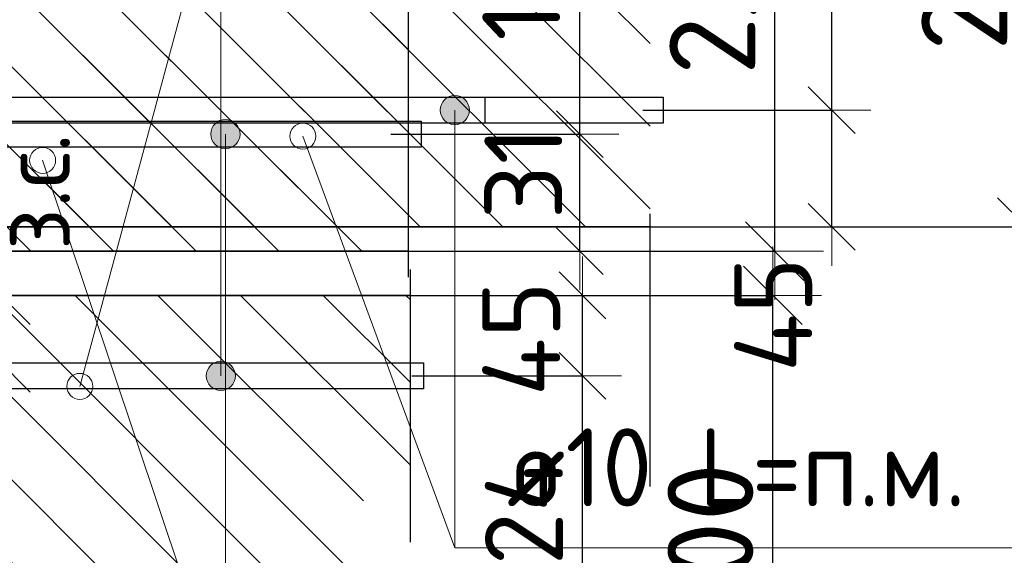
# Model space of a CAD drawing. Header units: metres. Extents: x -38 to 97, y -15 to 21.
# Tile 76 of 229: x 72.477 to 72.856, y 3.292 to 3.498. Entities that reach past the tile are written whole.
import ezdxf

# ---------------------------------------------------------------- set-up
doc = ezdxf.new("R2010")
doc.units = ezdxf.units.M
doc.header["$PDMODE"] = 65
doc.linetypes.add('______4', pattern=[0.135, 0.105, -0.03])
for name, color, linetype, lineweight in [('XR$3$Арм. стержнями нижней зоны', 180, 'Continuous', 35), ('XR$3$Арм.стержн. Арматура края', 96, 'Continuous', 35), ('XR$3$Размерная линия (1)', 7, 'Continuous', 13), ('XR$3$Размерная линия_ общее', 7, 'Continuous', 13), ('XR$4$Арм. стержнями верхней зоны', 180, 'Continuous', 35), ('XR$4$Арм.стержн. Арматура края', 96, 'Continuous', 35), ('XR$4$ВК__отв в полу 1-2 эт', 220, 'Continuous', 25), ('XR$4$Размерная линия (1)', 7, 'Continuous', 13), ('XR$4$Размерная линия_ общее', 7, 'Continuous', 13), ('XR$6$Арм. стержнями нижней зоны', 180, 'Continuous', 35), ('XR$6$Арм.стержн. Арматура края', 96, 'Continuous', 35), ('XR$6$Размерная линия (1)', 7, 'Continuous', 13), ('XR$6$Размерная линия_ общее', 7, 'Continuous', 13)]:
    doc.layers.add(name, color=color, linetype=linetype, lineweight=lineweight)
doc.styles.add('ISOCPEUR', font='txt')
doc.dimstyles.new('DIMSTYLE_11', dxfattribs={"dimtxt": 0.033, "dimasz": 0.0375, "dimexe": 0, "dimexo": 0, "dimgap": 0.0165, "dimtad": 2, "dimdec": 0, "dimlfac": 1000, "dimrnd": 1, "dimzin": 12, "dimdsep": 46, "dimtxsty": 'ISOCPEUR', "dimblk1": 'ALL_ML_STRICH', "dimblk2": 'ALL_ML_STRICH', "dimsah": 1, "dimcen": 0, "dimclrd": 7, "dimclre": 256, "dimclrt": 7, "dimadec": 0, "dimazin": 0, "dimtfac": 1, "dimtdec": 0, "dimtix": 1, "dimtmove": 2, "dimatfit": 3, "dimfxl": 0, "dimtvp": 1.2, "dimtzin": 0, "dimlwd": 0, "dimlwe": -3, "dimarcsym": 0})
doc.dimstyles.new('DIMSTYLE_12', dxfattribs={"dimtxt": 0.03, "dimasz": 0.03, "dimexe": 0, "dimexo": 0, "dimgap": 0.015, "dimtad": 2, "dimdec": 0, "dimlfac": 1000, "dimrnd": 1, "dimzin": 12, "dimdsep": 46, "dimtxsty": 'ISOCPEUR', "dimblk1": 'ALL_ML_STRICH', "dimblk2": 'ALL_ML_STRICH', "dimsah": 1, "dimcen": 0, "dimclrd": 7, "dimclre": 256, "dimclrt": 7, "dimadec": 0, "dimazin": 0, "dimtfac": 1, "dimtdec": 0, "dimtix": 1, "dimtmove": 2, "dimatfit": 3, "dimfxl": 0, "dimtzin": 0, "dimlwd": 0, "dimlwe": -3, "dimarcsym": 0})
doc.dimstyles.new('DIMSTYLE_14', dxfattribs={"dimtxt": 0.03, "dimasz": 0.03, "dimexe": 0, "dimexo": 0, "dimgap": 0.015, "dimtad": 2, "dimdec": 0, "dimlfac": 1000, "dimrnd": 1, "dimzin": 12, "dimdsep": 46, "dimtxsty": 'ISOCPEUR', "dimblk1": 'ALL_ML_STRICH', "dimblk2": 'ALL_ML_STRICH', "dimsah": 1, "dimcen": 0, "dimclrd": 7, "dimclre": 256, "dimclrt": 7, "dimadec": 0, "dimazin": 0, "dimtfac": 1, "dimtdec": 0, "dimtix": 1, "dimtmove": 2, "dimatfit": 3, "dimfxl": 0, "dimtvp": 1.2, "dimtzin": 0, "dimlwd": 0, "dimlwe": -3, "dimarcsym": 0})
doc.dimstyles.new('DIMSTYLE_8', dxfattribs={"dimtxt": 0.033, "dimasz": 0.0375, "dimexe": 0, "dimexo": 0, "dimgap": 0.0165, "dimtad": 2, "dimdec": 0, "dimlfac": 1000, "dimrnd": 1, "dimzin": 12, "dimdsep": 46, "dimtxsty": 'ISOCPEUR', "dimblk1": 'ALL_ML_STRICH', "dimblk2": 'ALL_ML_STRICH', "dimsah": 1, "dimcen": 0, "dimclrd": 7, "dimclre": 256, "dimclrt": 7, "dimadec": 0, "dimazin": 0, "dimtfac": 1, "dimtdec": 0, "dimtix": 1, "dimtmove": 2, "dimatfit": 3, "dimfxl": 0, "dimtzin": 0, "dimlwd": 0, "dimlwe": -3, "dimarcsym": 0})
pattern_1 = [(135, (0, 0), (-0.031819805, -0.031819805), [0.4, -0.05, 0, -0.05]), (135, (-0.01591, -0.01591), (-0.031819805, -0.031819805), [0.8, -0.1, 0.1, -0.1])]

# ---------------------------------------------------------------- blocks, each defined once
blk = doc.blocks.new('ALL_ML_STRICH')
at = {"color": 0, "linetype": 'ByBlock', "lineweight": -2}
for p, q in [((0, -0.5), (0, 0.5)), ((-0.3, -0.3), (0.3, 0.3)), ((-1, 0), (0.5, 0))]:
    blk.add_line(p, q, dxfattribs=at)
blk = doc.blocks.new('*D95')
at = {"layer": 'DEFPOINTS', "color": 7, "linetype": 'Continuous', "lineweight": 13, "transparency": 33554687}
for p in [(72.69287, 3.61831), (72.69287, 3.41831), (72.86441, 3.41831)]:
    blk.add_point(p, dxfattribs=at)
at = {"layer": 'XR$3$Размерная линия_ общее', "color": 253, "linetype": 'Continuous', "lineweight": -2, "true_color": 0xa0a0a0, "transparency": 33554687}
for p, q in [((72.71287, 3.61831), (72.86441, 3.61831)), ((72.71287, 3.41831), (72.86441, 3.41831))]:
    blk.add_line(p, q, dxfattribs=at)
at = {"layer": 'XR$3$Размерная линия_ общее', "color": 7, "linetype": 'Continuous', "lineweight": -2, "transparency": 33554687}
blk.add_line((72.86441, 3.41831), (72.86441, 3.61831), dxfattribs=at)
at = {"layer": 'XR$3$Размерная линия_ общее', "color": 7, "linetype": 'Continuous', "lineweight": 13, "transparency": 33554687, "xscale": 0.0375, "yscale": 0.0375, "zscale": 0.0375}
for p, rotation in [((72.86441, 3.61831), 90), ((72.86441, 3.41831), 270)]:
    blk.add_blockref('ALL_ML_STRICH', p, dxfattribs=dict(at, rotation=rotation))
at = {"layer": 'XR$3$Размерная линия_ общее', "color": 7, "linetype": 'Continuous', "lineweight": 13, "transparency": 33554687, "insert": (72.84041, 3.51996), "char_height": 0.033, "width": 0.099, "attachment_point": 5, "rotation": 90, "style": 'ISOCPEUR'}
blk.add_mtext('\\A1;{200}', dxfattribs=at)
blk = doc.blocks.new('*D213')
at = {"layer": 'DEFPOINTS', "color": 7, "linetype": 'Continuous', "lineweight": 13, "transparency": 33554687}
for p in [(72.69675, 3.46331), (72.7096, 3.41831), (72.78941, 3.41831)]:
    blk.add_point(p, dxfattribs=at)
at = {"layer": 'XR$3$Размерная линия (1)', "color": 9, "linetype": 'Continuous', "lineweight": -2, "true_color": 0xc7c7c7, "transparency": 33554687}
for p, q in [((72.71675, 3.46331), (72.78941, 3.46331)), ((72.7296, 3.41831), (72.78941, 3.41831))]:
    blk.add_line(p, q, dxfattribs=at)
at = {"layer": 'XR$3$Размерная линия (1)', "color": 7, "linetype": 'Continuous', "lineweight": -2, "transparency": 33554687}
blk.add_line((72.78941, 3.41831), (72.78941, 3.46331), dxfattribs=at)
at = {"layer": 'XR$3$Размерная линия (1)', "color": 7, "linetype": 'Continuous', "lineweight": 13, "transparency": 33554687, "xscale": 0.03, "yscale": 0.03, "zscale": 0.03}
for p, rotation in [((72.78941, 3.46331), 90), ((72.78941, 3.41831), 270)]:
    blk.add_blockref('ALL_ML_STRICH', p, dxfattribs=dict(at, rotation=rotation))
at = {"layer": 'XR$3$Размерная линия (1)', "color": 7, "linetype": 'Continuous', "lineweight": 13, "transparency": 33554687, "insert": (72.76691, 3.38455), "char_height": 0.03, "width": 0.06, "attachment_point": 5, "rotation": 90, "style": 'ISOCPEUR'}
blk.add_mtext('\\A1;{45}', dxfattribs=at)
blk = doc.blocks.new('*D214')
at = {"layer": 'DEFPOINTS', "color": 7, "linetype": 'Continuous', "lineweight": 13, "transparency": 33554687}
for p in [(72.70378, 3.58731), (72.69675, 3.46331), (72.78941, 3.46331)]:
    blk.add_point(p, dxfattribs=at)
at = {"layer": 'XR$3$Размерная линия (1)', "color": 9, "linetype": 'Continuous', "lineweight": -2, "true_color": 0xc7c7c7, "transparency": 33554687}
for p, q in [((72.72378, 3.58731), (72.78941, 3.58731)), ((72.71675, 3.46331), (72.78941, 3.46331))]:
    blk.add_line(p, q, dxfattribs=at)
at = {"layer": 'XR$3$Размерная линия (1)', "color": 7, "linetype": 'Continuous', "lineweight": -2, "transparency": 33554687}
blk.add_line((72.78941, 3.46331), (72.78941, 3.58731), dxfattribs=at)
at = {"layer": 'XR$3$Размерная линия (1)', "color": 7, "linetype": 'Continuous', "lineweight": 13, "transparency": 33554687, "xscale": 0.03, "yscale": 0.03, "zscale": 0.03}
for p, rotation in [((72.78941, 3.58731), 90), ((72.78941, 3.46331), 270)]:
    blk.add_blockref('ALL_ML_STRICH', p, dxfattribs=dict(at, rotation=rotation))
at = {"layer": 'XR$3$Размерная линия (1)', "color": 7, "linetype": 'Continuous', "lineweight": 13, "transparency": 33554687, "insert": (72.76691, 3.52831), "char_height": 0.03, "width": 0.09, "attachment_point": 5, "rotation": 90, "style": 'ISOCPEUR'}
blk.add_mtext('\\A1;{124}', dxfattribs=at)
blk = doc.blocks.new('*D504')
at = {"layer": 'DEFPOINTS', "color": 7, "linetype": 'Continuous', "lineweight": 13, "transparency": 33554687}
for p in [(72.42983, 3.39197), (72.42983, 3.36597), (72.46982, 3.36597)]:
    blk.add_point(p, dxfattribs=at)
at = {"layer": 'XR$4$Размерная линия_ общее', "color": 253, "linetype": 'Continuous', "lineweight": -2, "true_color": 0xa0a0a0, "transparency": 33554687}
for p, q in [((72.44983, 3.39197), (72.46982, 3.39197)), ((72.44983, 3.36597), (72.46982, 3.36597))]:
    blk.add_line(p, q, dxfattribs=at)
at = {"layer": 'XR$4$Размерная линия_ общее', "color": 7, "linetype": 'Continuous', "lineweight": -2, "transparency": 33554687}
blk.add_line((72.46982, 3.36597), (72.46982, 3.39197), dxfattribs=at)
at = {"layer": 'XR$4$Размерная линия_ общее', "color": 7, "linetype": 'Continuous', "lineweight": 13, "transparency": 33554687, "xscale": 0.0375, "yscale": 0.0375, "zscale": 0.0375}
for p, rotation in [((72.46982, 3.39197), 90), ((72.46982, 3.36597), 270)]:
    blk.add_blockref('ALL_ML_STRICH', p, dxfattribs=dict(at, rotation=rotation))
at = {"layer": 'XR$4$Размерная линия_ общее', "color": 7, "linetype": 'Continuous', "lineweight": 13, "transparency": 33554687, "insert": (72.46936, 3.40933), "char_height": 0.027, "width": 0.00135, "attachment_point": 1, "rotation": 90, "line_spacing_factor": 0.60241, "style": 'ISOCPEUR'}
blk.add_mtext('з.с.', dxfattribs=at)
at = {"layer": 'XR$4$Размерная линия_ общее', "color": 7, "linetype": 'Continuous', "lineweight": 13, "transparency": 33554687, "insert": (72.44582, 3.4297), "char_height": 0.033, "width": 0.066, "attachment_point": 5, "rotation": 90, "style": 'ISOCPEUR'}
blk.add_mtext('\\A1;{26}', dxfattribs=at)
blk = doc.blocks.new('*D506')
at = {"layer": 'DEFPOINTS', "color": 7, "linetype": 'Continuous', "lineweight": 13, "transparency": 33554687}
for p in [(72.60789, 3.36097), (72.60086, 3.23697), (72.69352, 3.23697)]:
    blk.add_point(p, dxfattribs=at)
at = {"layer": 'XR$4$Размерная линия (1)', "color": 9, "linetype": 'Continuous', "lineweight": -2, "true_color": 0xc7c7c7, "transparency": 33554687}
for p, q in [((72.62789, 3.36097), (72.69352, 3.36097)), ((72.62086, 3.23697), (72.69352, 3.23697))]:
    blk.add_line(p, q, dxfattribs=at)
at = {"layer": 'XR$4$Размерная линия (1)', "color": 7, "linetype": 'Continuous', "lineweight": -2, "transparency": 33554687}
blk.add_line((72.69352, 3.23697), (72.69352, 3.36097), dxfattribs=at)
at = {"layer": 'XR$4$Размерная линия (1)', "color": 7, "linetype": 'Continuous', "lineweight": 13, "transparency": 33554687, "xscale": 0.03, "yscale": 0.03, "zscale": 0.03}
for p, rotation in [((72.69352, 3.36097), 90), ((72.69352, 3.23697), 270)]:
    blk.add_blockref('ALL_ML_STRICH', p, dxfattribs=dict(at, rotation=rotation))
at = {"layer": 'XR$4$Размерная линия (1)', "color": 7, "linetype": 'Continuous', "lineweight": 13, "transparency": 33554687, "insert": (72.67102, 3.30197), "char_height": 0.03, "width": 0.09, "attachment_point": 5, "rotation": 90, "style": 'ISOCPEUR'}
blk.add_mtext('\\A1;{124}', dxfattribs=at)
blk = doc.blocks.new('*D507')
at = {"layer": 'DEFPOINTS', "color": 7, "linetype": 'Continuous', "lineweight": 13, "transparency": 33554687}
for p in [(72.59002, 3.39197), (72.60789, 3.36097), (72.69352, 3.36097)]:
    blk.add_point(p, dxfattribs=at)
at = {"layer": 'XR$4$Размерная линия (1)', "color": 9, "linetype": 'Continuous', "lineweight": -2, "true_color": 0xc7c7c7, "transparency": 33554687}
for p, q in [((72.61002, 3.39197), (72.69352, 3.39197)), ((72.62789, 3.36097), (72.69352, 3.36097))]:
    blk.add_line(p, q, dxfattribs=at)
at = {"layer": 'XR$4$Размерная линия (1)', "color": 7, "linetype": 'Continuous', "lineweight": -2, "transparency": 33554687}
blk.add_line((72.69352, 3.36097), (72.69352, 3.39197), dxfattribs=at)
at = {"layer": 'XR$4$Размерная линия (1)', "color": 7, "linetype": 'Continuous', "lineweight": 13, "transparency": 33554687, "xscale": 0.03, "yscale": 0.03, "zscale": 0.03}
for p, rotation in [((72.69352, 3.39197), 90), ((72.69352, 3.36097), 270)]:
    blk.add_blockref('ALL_ML_STRICH', p, dxfattribs=dict(at, rotation=rotation))
at = {"layer": 'XR$4$Размерная линия (1)', "color": 7, "linetype": 'Continuous', "lineweight": 13, "transparency": 33554687, "insert": (72.67078, 3.43926), "char_height": 0.03, "width": 0.06, "attachment_point": 5, "rotation": 90, "style": 'ISOCPEUR'}
blk.add_mtext('\\A1;{31}', dxfattribs=at)
blk = doc.blocks.new('*D513')
at = {"layer": 'DEFPOINTS', "color": 7, "linetype": 'Continuous', "lineweight": 13, "transparency": 33554687}
for p in [(72.5952, 3.39197), (72.5952, 3.19197), (72.76674, 3.19197)]:
    blk.add_point(p, dxfattribs=at)
at = {"layer": 'XR$4$Размерная линия_ общее', "color": 253, "linetype": 'Continuous', "lineweight": -2, "true_color": 0xa0a0a0, "transparency": 33554687}
for p, q in [((72.6152, 3.39197), (72.76674, 3.39197)), ((72.6152, 3.19197), (72.76674, 3.19197))]:
    blk.add_line(p, q, dxfattribs=at)
at = {"layer": 'XR$4$Размерная линия_ общее', "color": 7, "linetype": 'Continuous', "lineweight": -2, "transparency": 33554687}
blk.add_line((72.76674, 3.19197), (72.76674, 3.39197), dxfattribs=at)
at = {"layer": 'XR$4$Размерная линия_ общее', "color": 7, "linetype": 'Continuous', "lineweight": 13, "transparency": 33554687, "xscale": 0.0375, "yscale": 0.0375, "zscale": 0.0375}
for p, rotation in [((72.76674, 3.39197), 90), ((72.76674, 3.19197), 270)]:
    blk.add_blockref('ALL_ML_STRICH', p, dxfattribs=dict(at, rotation=rotation))
at = {"layer": 'XR$4$Размерная линия_ общее', "color": 7, "linetype": 'Continuous', "lineweight": 13, "transparency": 33554687, "insert": (72.74274, 3.29362), "char_height": 0.033, "width": 0.099, "attachment_point": 5, "rotation": 90, "style": 'ISOCPEUR'}
blk.add_mtext('\\A1;{200}', dxfattribs=at)
blk = doc.blocks.new('*D827')
at = {"layer": 'DEFPOINTS', "color": 7, "linetype": 'Continuous', "lineweight": 13, "transparency": 33554687}
for p in [(72.59594, 3.609), (72.59594, 3.409), (72.76748, 3.409)]:
    blk.add_point(p, dxfattribs=at)
at = {"layer": 'XR$6$Размерная линия_ общее', "color": 253, "linetype": 'Continuous', "lineweight": -2, "true_color": 0xa0a0a0, "transparency": 33554687}
for p, q in [((72.61594, 3.609), (72.76748, 3.609)), ((72.61594, 3.409), (72.76748, 3.409))]:
    blk.add_line(p, q, dxfattribs=at)
at = {"layer": 'XR$6$Размерная линия_ общее', "color": 7, "linetype": 'Continuous', "lineweight": -2, "transparency": 33554687}
blk.add_line((72.76748, 3.409), (72.76748, 3.609), dxfattribs=at)
at = {"layer": 'XR$6$Размерная линия_ общее', "color": 7, "linetype": 'Continuous', "lineweight": 13, "transparency": 33554687, "xscale": 0.0375, "yscale": 0.0375, "zscale": 0.0375}
for p, rotation in [((72.76748, 3.609), 90), ((72.76748, 3.409), 270)]:
    blk.add_blockref('ALL_ML_STRICH', p, dxfattribs=dict(at, rotation=rotation))
at = {"layer": 'XR$6$Размерная линия_ общее', "color": 7, "linetype": 'Continuous', "lineweight": 13, "transparency": 33554687, "insert": (72.74348, 3.51065), "char_height": 0.033, "width": 0.099, "attachment_point": 5, "rotation": 90, "style": 'ISOCPEUR'}
blk.add_mtext('\\A1;{200}', dxfattribs=at)
blk = doc.blocks.new('*D894')
at = {"layer": 'DEFPOINTS', "color": 7, "linetype": 'Continuous', "lineweight": 13, "transparency": 33554687}
for p in [(72.59982, 3.454), (72.61267, 3.409), (72.69248, 3.409)]:
    blk.add_point(p, dxfattribs=at)
at = {"layer": 'XR$6$Размерная линия (1)', "color": 9, "linetype": 'Continuous', "lineweight": -2, "true_color": 0xc7c7c7, "transparency": 33554687}
for p, q in [((72.61982, 3.454), (72.69248, 3.454)), ((72.63267, 3.409), (72.69248, 3.409))]:
    blk.add_line(p, q, dxfattribs=at)
at = {"layer": 'XR$6$Размерная линия (1)', "color": 7, "linetype": 'Continuous', "lineweight": -2, "transparency": 33554687}
blk.add_line((72.69248, 3.409), (72.69248, 3.454), dxfattribs=at)
at = {"layer": 'XR$6$Размерная линия (1)', "color": 7, "linetype": 'Continuous', "lineweight": 13, "transparency": 33554687, "xscale": 0.03, "yscale": 0.03, "zscale": 0.03}
for p, rotation in [((72.69248, 3.454), 90), ((72.69248, 3.409), 270)]:
    blk.add_blockref('ALL_ML_STRICH', p, dxfattribs=dict(at, rotation=rotation))
at = {"layer": 'XR$6$Размерная линия (1)', "color": 7, "linetype": 'Continuous', "lineweight": 13, "transparency": 33554687, "insert": (72.66998, 3.37524), "char_height": 0.03, "width": 0.06, "attachment_point": 5, "rotation": 90, "style": 'ISOCPEUR'}
blk.add_mtext('\\A1;{45}', dxfattribs=at)
blk = doc.blocks.new('*D895')
at = {"layer": 'DEFPOINTS', "color": 7, "linetype": 'Continuous', "lineweight": 13, "transparency": 33554687}
for p in [(72.6044, 3.578), (72.59982, 3.454), (72.69248, 3.454)]:
    blk.add_point(p, dxfattribs=at)
at = {"layer": 'XR$6$Размерная линия (1)', "color": 9, "linetype": 'Continuous', "lineweight": -2, "true_color": 0xc7c7c7, "transparency": 33554687}
for p, q in [((72.6244, 3.578), (72.69248, 3.578)), ((72.61982, 3.454), (72.69248, 3.454))]:
    blk.add_line(p, q, dxfattribs=at)
at = {"layer": 'XR$6$Размерная линия (1)', "color": 7, "linetype": 'Continuous', "lineweight": -2, "transparency": 33554687}
blk.add_line((72.69248, 3.454), (72.69248, 3.578), dxfattribs=at)
at = {"layer": 'XR$6$Размерная линия (1)', "color": 7, "linetype": 'Continuous', "lineweight": 13, "transparency": 33554687, "xscale": 0.03, "yscale": 0.03, "zscale": 0.03}
for p, rotation in [((72.69248, 3.578), 90), ((72.69248, 3.454), 270)]:
    blk.add_blockref('ALL_ML_STRICH', p, dxfattribs=dict(at, rotation=rotation))
at = {"layer": 'XR$6$Размерная линия (1)', "color": 7, "linetype": 'Continuous', "lineweight": 13, "transparency": 33554687, "insert": (72.66998, 3.519), "char_height": 0.03, "width": 0.09, "attachment_point": 5, "rotation": 90, "style": 'ISOCPEUR'}
blk.add_mtext('\\A1;{124}', dxfattribs=at)

msp = doc.modelspace()

# ---------------------------------------------------------------- hatches: boundary and pattern name
at = {"linetype": 'Continuous', "lineweight": 25, "transparency": 33554687}
h = msp.add_hatch(dxfattribs=at)
h.set_pattern_fill('__________540', scale=0.015, style=0, pattern_type=2)
h.set_pattern_definition(pattern_1)
h.paths.add_polyline_path([(72.34592, 3.61831), (72.34592, 3.41831), (72.71957, 3.41831), (72.71957, 3.61831)], flags=0)
at = {"linetype": 'Continuous', "lineweight": 13, "transparency": 33554687}
h = msp.add_hatch(dxfattribs=at)
h.set_pattern_fill('__________540', scale=0.015, style=0, pattern_type=2)
h.set_pattern_definition(pattern_1)
h.paths.add_polyline_path([(72.44581, 3.609), (72.44581, 3.409), (72.62641, 3.409), (72.62641, 3.609)], flags=0)
h = msp.add_hatch(dxfattribs=at)
h.set_pattern_fill('__________540', scale=0.015, style=0, pattern_type=2)
h.set_pattern_definition(pattern_1)
h.paths.add_polyline_path([(72.20014, 3.39197), (72.20014, 3.19197), (72.62732, 3.19197), (72.62732, 3.39197)], flags=0)
at = {"layer": 'XR$3$Арм. стержнями нижней зоны', "linetype": 'Continuous', "lineweight": 13, "transparency": 33554687}
for points in [[(72.6388, 3.46331), (72.65005, 3.46331), (72.64926, 3.46612)], [(72.6388, 3.46331), (72.64926, 3.46612), (72.63959, 3.46612)], [(72.63959, 3.46612), (72.64926, 3.46612), (72.64724, 3.46814)], [(72.63959, 3.46612), (72.64724, 3.46814), (72.64161, 3.46814)], [(72.64161, 3.46814), (72.64724, 3.46814), (72.64442, 3.46893)], [(72.63959, 3.46049), (72.65005, 3.46331), (72.6388, 3.46331)], [(72.63959, 3.46049), (72.64926, 3.46049), (72.65005, 3.46331)], [(72.64161, 3.45847), (72.64926, 3.46049), (72.63959, 3.46049)], [(72.64161, 3.45847), (72.64724, 3.45847), (72.64926, 3.46049)], [(72.64724, 3.45847), (72.64161, 3.45847), (72.64442, 3.45768)]]:
    msp.add_hatch(color=7, dxfattribs=at).paths.add_polyline_path(points)
at = {"layer": 'XR$4$Арм. стержнями верхней зоны', "linetype": 'Continuous', "lineweight": 13, "transparency": 33554687}
for points in [[(72.55923, 3.36378), (72.54956, 3.36378), (72.54877, 3.36097)], [(72.55923, 3.36378), (72.54877, 3.36097), (72.56002, 3.36097)], [(72.55721, 3.36581), (72.55158, 3.36581), (72.54956, 3.36378)], [(72.55721, 3.36581), (72.54956, 3.36378), (72.55923, 3.36378)], [(72.55158, 3.36581), (72.55721, 3.36581), (72.55439, 3.3666)], [(72.56002, 3.36097), (72.54877, 3.36097), (72.54956, 3.35816)], [(72.56002, 3.36097), (72.54956, 3.35816), (72.55923, 3.35816)], [(72.55923, 3.35816), (72.54956, 3.35816), (72.55158, 3.35613)], [(72.55923, 3.35816), (72.55158, 3.35613), (72.55721, 3.35613)], [(72.55721, 3.35613), (72.55158, 3.35613), (72.55439, 3.35535)]]:
    msp.add_hatch(color=7, dxfattribs=at).paths.add_polyline_path(points)
at = {"layer": 'XR$6$Арм. стержнями нижней зоны', "linetype": 'Continuous', "lineweight": 13, "transparency": 33554687}
for points in [[(72.5513, 3.45686), (72.56098, 3.45686), (72.55895, 3.45889)], [(72.5513, 3.45686), (72.55895, 3.45889), (72.55333, 3.45889)], [(72.55333, 3.45889), (72.55895, 3.45889), (72.55614, 3.45967)], [(72.55051, 3.45405), (72.56176, 3.45405), (72.56098, 3.45686)], [(72.55051, 3.45405), (72.56098, 3.45686), (72.5513, 3.45686)], [(72.5513, 3.45124), (72.56176, 3.45405), (72.55051, 3.45405)], [(72.5513, 3.45124), (72.56098, 3.45124), (72.56176, 3.45405)], [(72.55333, 3.44921), (72.56098, 3.45124), (72.5513, 3.45124)], [(72.55333, 3.44921), (72.55895, 3.44921), (72.56098, 3.45124)], [(72.55895, 3.44921), (72.55333, 3.44921), (72.55614, 3.44842)]]:
    msp.add_hatch(color=7, dxfattribs=at).paths.add_polyline_path(points)

# ---------------------------------------------------------------- linework, layer by layer
at = {"color": 7, "linetype": '______4', "lineweight": 25, "transparency": 33554687}
for p, q in [((72.71957, 3.31831), (72.71957, 3.71831)), ((72.62641, 3.709), (72.62641, 3.309)), ((72.62732, 3.09197), (72.62732, 3.49197))]:
    msp.add_line(p, q, dxfattribs=at)
at = {"color": 7, "linetype": 'Continuous', "lineweight": 13, "transparency": 33554687}
for p, q in [((72.58595, 3.45326), (72.64442, 3.29473)), ((72.4858, 3.444), (72.55614, 3.234))]:
    msp.add_line(p, q, dxfattribs=at)
at = {"color": 7, "linetype": 'Continuous', "lineweight": 35, "transparency": 33554687}
for p, q in [((72.34592, 3.41831), (72.71957, 3.41831)), ((72.44581, 3.409), (72.62641, 3.409)), ((72.62732, 3.39197), (72.20014, 3.39197))]:
    msp.add_line(p, q, dxfattribs=at)
at = {"color": 7, "linetype": 'Continuous', "lineweight": 13, "transparency": 33554687}
for centre in [(72.58595, 3.45326), (72.48584, 3.44395), (72.50014, 3.35692)]:
    msp.add_circle(centre, 0.005, dxfattribs=at)
at = {"layer": 'XR$3$Арм. стержнями нижней зоны', "color": 7, "linetype": 'Continuous', "lineweight": 13, "transparency": 33554687}
for p, q in [((72.64442, 3.46893), (72.64442, 3.46893)), ((72.6388, 3.46331), (72.6388, 3.46331)), ((72.64442, 3.29473), (72.64442, 3.46331)), ((72.65005, 3.46331), (72.65005, 3.46331)), ((72.64442, 3.45768), (72.64442, 3.45768)), ((72.64442, 3.29473), (72.87042, 3.29473))]:
    msp.add_line(p, q, dxfattribs=at)
at = {"layer": 'XR$3$Арм. стержнями нижней зоны', "color": 4, "linetype": 'Continuous', "lineweight": 25, "transparency": 33554687}
msp.add_lwpolyline([(72.14592, 3.46831), (72.72457, 3.46831), (72.72457, 3.45831), (72.14592, 3.45831), (72.14592, 3.46831)], dxfattribs=at)
at = {"layer": 'XR$3$Арм. стержнями нижней зоны', "color": 7, "linetype": 'Continuous', "lineweight": 13, "transparency": 33554687}
msp.add_circle((72.64442, 3.46331), 0.00563, dxfattribs=at)
at = {"layer": 'XR$3$Арм.стержн. Арматура края', "color": 4, "linetype": 'Continuous', "lineweight": 25, "transparency": 33554687}
msp.add_lwpolyline([(72.18995, 3.46831), (72.65592, 3.46831), (72.65592, 3.45831), (72.18926, 3.45831)], dxfattribs=at)
at = {"layer": 'XR$4$Арм. стержнями верхней зоны', "color": 7, "linetype": 'Continuous', "lineweight": 13, "transparency": 33554687}
for p, q in [((72.55439, 3.55752), (72.55439, 3.36097)), ((72.55439, 3.3666), (72.55439, 3.3666)), ((72.54877, 3.36097), (72.54877, 3.36097)), ((72.56002, 3.36097), (72.56002, 3.36097)), ((72.55439, 3.35535), (72.55439, 3.35535))]:
    msp.add_line(p, q, dxfattribs=at)
at = {"layer": 'XR$4$Арм. стержнями верхней зоны', "color": 4, "linetype": 'Continuous', "lineweight": 25, "transparency": 33554687}
msp.add_lwpolyline([(72.22514, 3.36597), (72.63232, 3.36597), (72.63232, 3.35597), (72.22514, 3.35597), (72.22514, 3.36597)], dxfattribs=at)
msp.add_lwpolyline([(72.22514, 3.36597), (72.63232, 3.36597), (72.63232, 3.35597), (72.22514, 3.35597), (72.22514, 3.36597)], dxfattribs=at)
at = {"layer": 'XR$4$Арм. стержнями верхней зоны', "color": 7, "linetype": 'Continuous', "lineweight": 13, "transparency": 33554687}
msp.add_circle((72.55439, 3.36097), 0.00563, dxfattribs=at)
at = {"layer": 'XR$4$Арм.стержн. Арматура края', "color": 4, "linetype": 'Continuous', "lineweight": 25, "transparency": 33554687}
msp.add_lwpolyline([(72.2537, 3.36597), (72.63232, 3.36597), (72.63232, 3.35597), (72.2544, 3.35597)], dxfattribs=at)
at = {"layer": 'XR$4$ВК__отв в полу 1-2 эт', "color": 7, "linetype": 'Continuous', "lineweight": 13, "transparency": 33554687}
msp.add_line((72.50014, 3.35692), (72.55439, 3.55752), dxfattribs=at)
at = {"layer": 'XR$6$Арм. стержнями нижней зоны', "color": 7, "linetype": 'Continuous', "lineweight": 13, "transparency": 33554687}
for p, q in [((72.55614, 3.45967), (72.55614, 3.45967)), ((72.55051, 3.45405), (72.55051, 3.45405)), ((72.55614, 3.234), (72.55614, 3.45405)), ((72.56176, 3.45405), (72.56176, 3.45405)), ((72.55614, 3.44842), (72.55614, 3.44842))]:
    msp.add_line(p, q, dxfattribs=at)
at = {"layer": 'XR$6$Арм. стержнями нижней зоны', "color": 4, "linetype": 'Continuous', "lineweight": 25, "transparency": 33554687}
msp.add_lwpolyline([(72.16578, 3.459), (72.63141, 3.459), (72.63141, 3.449), (72.16578, 3.449), (72.16578, 3.459)], dxfattribs=at)
msp.add_lwpolyline([(72.16578, 3.459), (72.63141, 3.459), (72.63141, 3.449), (72.16578, 3.449), (72.16578, 3.459)], dxfattribs=at)
at = {"layer": 'XR$6$Арм. стержнями нижней зоны', "color": 7, "linetype": 'Continuous', "lineweight": 13, "transparency": 33554687}
msp.add_circle((72.55614, 3.45405), 0.00563, dxfattribs=at)
at = {"layer": 'XR$6$Арм.стержн. Арматура края', "color": 4, "linetype": 'Continuous', "lineweight": 25, "transparency": 33554687}
for points in [[(72.19502, 3.459), (72.63141, 3.459), (72.63141, 3.449)], [(72.19502, 3.459), (72.63141, 3.459), (72.63141, 3.449)], [(72.63141, 3.449), (72.19433, 3.449)], [(72.63141, 3.449), (72.19433, 3.449)]]:
    msp.add_lwpolyline(points, dxfattribs=at)

# ---------------------------------------------------------------- texts
at = {"layer": 'XR$3$Арм. стержнями нижней зоны', "color": 7, "linetype": 'Continuous', "lineweight": 25, "transparency": 33554687, "insert": (72.66442, 3.31073), "char_height": 0.03, "width": 0.199983, "attachment_point": 7, "style": 'ISOCPEUR'}
msp.add_mtext('\\W0.94;ø10 L=п.м.', dxfattribs=at)

# ---------------------------------------------------------------- dimensions: what is measured, and where the dimension line sits
at = {"layer": 'XR$3$Размерная линия (1)', "color": 7, "linetype": 'Continuous', "lineweight": 13, "transparency": 33554687}
for base, p1, p2, dimstyle, picture, middle in [((72.78941, 3.58731), (72.71675, 3.46331), (72.72378, 3.58731), 'DIMSTYLE_12', '*D214', (72.76691, 3.52831)), ((72.78941, 3.46331), (72.7296, 3.41831), (72.71675, 3.46331), 'DIMSTYLE_14', '*D213', (72.76691, 3.38455))]:
    dim = msp.add_linear_dim(base=base, p1=p1, p2=p2, angle=90, dimstyle=dimstyle, override={"dimpost": '<>', "dimclrd": 7, "dimclre": 9, "dimclrt": 7, "dimlwd": 0, "dimlwe": 65533}, dxfattribs=at)
    dim.commit()
    dim.dimension.update_dxf_attribs({"geometry": picture, "text_midpoint": middle, "dimtype": 160})
at = {"layer": 'XR$3$Размерная линия_ общее', "color": 7, "linetype": 'Continuous', "lineweight": 13, "transparency": 33554687}
dim = msp.add_linear_dim(base=(72.86441, 3.61831), p1=(72.71287, 3.41831), p2=(72.71287, 3.61831), angle=90, dimstyle='DIMSTYLE_8', override={"dimpost": '<>', "dimclrd": 7, "dimclre": 253, "dimclrt": 7, "dimlwd": 0, "dimlwe": 65533}, dxfattribs=at)
dim.commit()
dim.dimension.update_dxf_attribs({"geometry": '*D95', "text_midpoint": (72.84041, 3.51996), "dimtype": 160})
at = {"layer": 'XR$4$Размерная линия (1)', "color": 7, "linetype": 'Continuous', "lineweight": 13, "transparency": 33554687}
for base, p1, p2, dimstyle, picture, middle in [((72.69352, 3.39197), (72.62789, 3.36097), (72.61002, 3.39197), 'DIMSTYLE_14', '*D507', (72.67078, 3.43926)), ((72.69352, 3.36097), (72.62086, 3.23697), (72.62789, 3.36097), 'DIMSTYLE_12', '*D506', (72.67102, 3.30197))]:
    dim = msp.add_linear_dim(base=base, p1=p1, p2=p2, angle=90, dimstyle=dimstyle, override={"dimpost": '<>', "dimclrd": 7, "dimclre": 9, "dimclrt": 7, "dimlwd": 0, "dimlwe": 65533}, dxfattribs=at)
    dim.commit()
    dim.dimension.update_dxf_attribs({"geometry": picture, "text_midpoint": middle, "dimtype": 160})
at = {"layer": 'XR$4$Размерная линия_ общее', "color": 7, "linetype": 'Continuous', "lineweight": 13, "transparency": 33554687}
dim = msp.add_linear_dim(base=(72.46982, 3.39197), p1=(72.44983, 3.36597), p2=(72.44983, 3.39197), angle=90, text='<>\\Xз.с.', dimstyle='DIMSTYLE_11', override={"dimpost": '<>', "dimclrd": 7, "dimclre": 253, "dimclrt": 7, "dimlwd": 0, "dimlwe": 65533}, dxfattribs=at)
dim.commit()
dim.dimension.update_dxf_attribs({"geometry": '*D504', "text_midpoint": (72.44582, 3.4297), "dimtype": 160})
dim = msp.add_linear_dim(base=(72.76674, 3.39197), p1=(72.6152, 3.19197), p2=(72.6152, 3.39197), angle=90, dimstyle='DIMSTYLE_8', override={"dimpost": '<>', "dimclrd": 7, "dimclre": 253, "dimclrt": 7, "dimlwd": 0, "dimlwe": 65533}, dxfattribs=at)
dim.commit()
dim.dimension.update_dxf_attribs({"geometry": '*D513', "text_midpoint": (72.74274, 3.29362), "dimtype": 160})
at = {"layer": 'XR$6$Размерная линия (1)', "color": 7, "linetype": 'Continuous', "lineweight": 13, "transparency": 33554687}
for base, p1, p2, dimstyle, picture, middle in [((72.69248, 3.578), (72.61982, 3.454), (72.6244, 3.578), 'DIMSTYLE_12', '*D895', (72.66998, 3.519)), ((72.69248, 3.454), (72.63267, 3.409), (72.61982, 3.454), 'DIMSTYLE_14', '*D894', (72.66998, 3.37524))]:
    dim = msp.add_linear_dim(base=base, p1=p1, p2=p2, angle=90, dimstyle=dimstyle, override={"dimpost": '<>', "dimclrd": 7, "dimclre": 9, "dimclrt": 7, "dimlwd": 0, "dimlwe": 65533}, dxfattribs=at)
    dim.commit()
    dim.dimension.update_dxf_attribs({"geometry": picture, "text_midpoint": middle, "dimtype": 160})
at = {"layer": 'XR$6$Размерная линия_ общее', "color": 7, "linetype": 'Continuous', "lineweight": 13, "transparency": 33554687}
dim = msp.add_linear_dim(base=(72.76748, 3.609), p1=(72.61594, 3.409), p2=(72.61594, 3.609), angle=90, dimstyle='DIMSTYLE_8', override={"dimpost": '<>', "dimclrd": 7, "dimclre": 253, "dimclrt": 7, "dimlwd": 0, "dimlwe": 65533}, dxfattribs=at)
dim.commit()
dim.dimension.update_dxf_attribs({"geometry": '*D827', "text_midpoint": (72.74348, 3.51065), "dimtype": 160})

doc.saveas('drawing.dxf')
